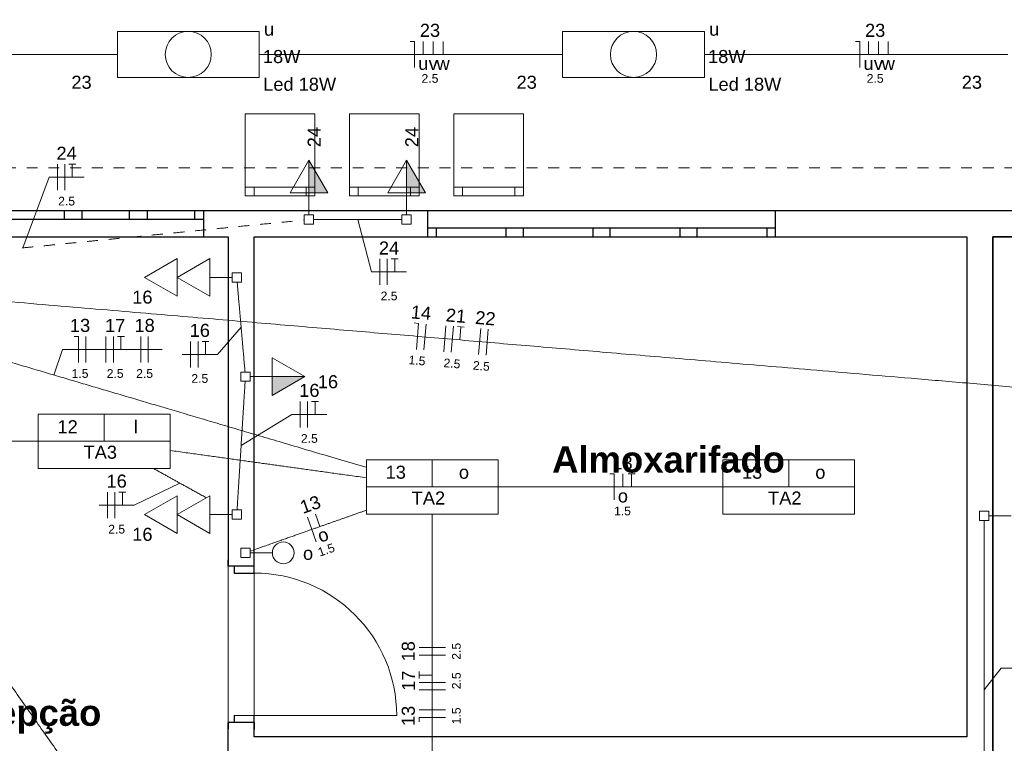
# Model space of a CAD drawing. Header units: millimetres. Extents: x 55082 to 85113, y -5867 to -946.
# Tile 7 of 77: x 56531 to 57098, y -5058 to -4642. Entities that reach past the tile are written whole.
import ezdxf

# ---------------------------------------------------------------- set-up
doc = ezdxf.new("R2010")
doc.units = ezdxf.units.MM
doc.header["$MEASUREMENT"] = 0
doc.linetypes.add('JIS_02_1.2', pattern=[0.25, 0.125, -0.125])
for name, color, linetype, lineweight in [('EL-Condutos', 5, 'Continuous', 20), ('EL-Fios (Fase 1)', 7, 'Continuous', 5), ('EL-Fios (Fase 2)', 7, 'Continuous', 5), ('EL-Fios (Fase 3)', 7, 'Continuous', 5), ('EL-Fios (Neutro)', 7, 'Continuous', 5), ('EL-Fios (Retorno)', 7, 'Continuous', 5), ('EL-Fios (Terra)', 7, 'Continuous', 5), ('EL-Textos fios', 7, 'Continuous', 20), ('FINA', 8, 'Continuous', 5), ('P-SIMBOL', 5, 'Continuous', 20), ('Textos', 7, 'Continuous', 5)]:
    doc.layers.add(name, color=color, linetype=linetype, lineweight=lineweight)
doc.styles.add('Arial', font='arial.ttf')
doc.styles.add('ArialN', font='arialbd.ttf')

msp = doc.modelspace()

# ---------------------------------------------------------------- hatches: boundary and pattern name
at = {"layer": 'P-SIMBOL', "linetype": 'Continuous'}
for points in [[(56697.74, -4741.69), (56697.74, -4722.94), (56708.56, -4741.69)], [(56753.91, -4741.69), (56753.91, -4722.94), (56764.73, -4741.69)], [(56676.68, -4847.47), (56695.43, -4847.47), (56676.68, -4858.29)]]:
    msp.add_hatch(color=256, dxfattribs=at).paths.add_polyline_path(points)

# ---------------------------------------------------------------- linework, layer by layer
for p, q in [((57344.41, -4752.14), (56470.45, -4752.14)), ((56637.1, -4757.14), (56487.1, -4757.14)), ((56557.1, -4757.14), (56557.1, -4752.14)), ((56567.1, -4752.14), (56567.1, -4757.14)), ((56594.6, -4757.14), (56594.6, -4752.14)), ((56604.6, -4752.14), (56604.6, -4757.14)), ((56632.1, -4757.14), (56632.1, -4752.14)), ((56637.1, -4752.14), (56637.1, -4767.14)), ((56637.1, -4752.14), (56637.1, -4767.14)), ((56766.09, -4767.14), (56766.09, -4752.14)), ((56766.09, -4767.14), (56766.09, -4752.14)), ((56966.09, -4767.14), (56966.09, -4752.14)), ((56966.09, -4767.14), (56966.09, -4752.14)), ((56966.09, -4762.14), (56766.09, -4762.14)), ((56771.09, -4767.14), (56771.09, -4762.14)), ((56811.09, -4762.14), (56811.09, -4767.14)), ((56821.09, -4767.14), (56821.09, -4762.14)), ((56861.09, -4762.14), (56861.09, -4767.14)), ((56871.09, -4767.14), (56871.09, -4762.14)), ((56911.09, -4762.14), (56911.09, -4767.14)), ((56921.09, -4767.14), (56921.09, -4762.14)), ((56961.09, -4762.14), (56961.09, -4767.14)), ((56466.5, -4767.14), (56637.1, -4767.14)), ((56666.23, -4960.42), (56666.23, -4767.14)), ((56766.09, -4767.14), (57076.23, -4767.14)), ((57091.23, -4767.14), (57131.23, -4767.14)), ((57091.23, -4887.14), (57091.23, -4767.14)), ((56651.23, -4956.42), (56651.23, -4952.72)), ((56666.23, -4956.42), (56666.23, -4952.72)), ((57091.23, -5071.86), (57091.23, -4951.86)), ((56666.23, -4956.42), (56651.23, -4956.42)), ((56666.23, -4956.42), (56651.23, -4956.42)), ((56654.73, -4956.42), (56654.73, -4960.42)), ((56654.73, -4960.42), (56666.23, -4960.42)), ((56651.23, -5046.42), (56651.23, -5050.12)), ((56666.23, -5046.42), (56651.23, -5046.42)), ((56651.23, -5078.14), (56651.23, -5046.42)), ((56666.23, -5046.42), (56651.23, -5046.42)), ((56654.73, -5042.42), (56654.73, -5046.42)), ((56666.23, -5046.42), (56666.23, -5050.12))]:
    msp.add_line(p, q)
for points in [[(56637.1, -4767.14), (56651.23, -4767.14)], [(56651.23, -4767.14), (56651.23, -4956.42)], [(56666.23, -4767.14), (56766.09, -4767.14)], [(57076.23, -4767.14), (57076.23, -5054.64)], [(57091.23, -4767.14), (57348.41, -4767.14)], [(57091.23, -5512.14), (57091.23, -4767.14)], [(56666.23, -5054.64), (56666.23, -5042.42)], [(57076.23, -5054.64), (56666.23, -5054.64)]]:
    msp.add_lwpolyline(points)
msp.add_lwpolyline([(57091.23, -4767.14), (57091.23, -5512.14), (57461.23, -5512.14), (57461.23, -4767.14)], close=True)
at = {"layer": 'EL-Condutos', "linetype": 'Continuous', "ltscale": 50}
for points in [[(56412.92, -4662.14), (56420.45, -4662.14), (56427.63, -4662.14), (56434.48, -4662.14), (56441.03, -4662.14), (56447.3, -4662.14), (56453.31, -4662.14), (56459.11, -4662.14), (56464.7, -4662.14), (56470.11, -4662.14), (56475.37, -4662.14), (56480.51, -4662.14), (56485.54, -4662.14), (56490.5, -4662.14), (56495.41, -4662.14), (56500.29, -4662.14), (56505.18, -4662.14), (56510.09, -4662.14), (56515.05, -4662.14), (56520.08, -4662.14), (56525.22, -4662.14), (56530.48, -4662.14), (56535.89, -4662.14), (56541.48, -4662.14), (56547.27, -4662.14), (56553.29, -4662.14), (56559.56, -4662.14), (56566.11, -4662.14), (56572.96, -4662.14), (56580.14, -4662.14), (56587.67, -4662.14)], [(56669.01, -4662.14), (56676.54, -4662.14), (56683.71, -4662.14), (56690.56, -4662.14), (56697.11, -4662.14), (56703.38, -4662.14), (56709.4, -4662.14), (56715.19, -4662.14), (56720.78, -4662.14), (56726.19, -4662.14), (56731.45, -4662.14), (56736.59, -4662.14), (56741.62, -4662.14), (56746.58, -4662.14), (56751.49, -4662.14), (56756.38, -4662.14), (56761.26, -4662.14), (56766.17, -4662.14), (56771.13, -4662.14), (56776.17, -4662.14), (56781.3, -4662.14), (56786.56, -4662.14), (56791.98, -4662.14), (56797.57, -4662.14), (56803.36, -4662.14), (56809.38, -4662.14), (56815.65, -4662.14), (56822.19, -4662.14), (56829.04, -4662.14), (56836.22, -4662.14), (56843.75, -4662.14)], [(56925.09, -4662.14), (56932.62, -4662.14), (56939.8, -4662.14), (56946.65, -4662.14), (56953.19, -4662.14), (56959.46, -4662.14), (56965.48, -4662.14), (56971.27, -4662.14), (56976.86, -4662.14), (56982.28, -4662.14), (56987.54, -4662.14), (56992.67, -4662.14), (56997.71, -4662.14), (57002.67, -4662.14), (57007.58, -4662.14), (57012.46, -4662.14), (57017.35, -4662.14), (57022.25, -4662.14), (57027.21, -4662.14), (57032.25, -4662.14), (57037.39, -4662.14), (57042.65, -4662.14), (57048.06, -4662.14), (57053.65, -4662.14), (57059.44, -4662.14), (57065.46, -4662.14), (57071.73, -4662.14), (57078.28, -4662.14), (57085.13, -4662.14), (57092.3, -4662.14), (57099.83, -4662.14)], [(56700.37, -4757.14), (56702.75, -4757.14), (56705, -4757.14), (56707.11, -4757.14), (56709.1, -4757.14), (56710.98, -4757.14), (56712.76, -4757.14), (56714.44, -4757.14), (56716.04, -4757.14), (56717.57, -4757.14), (56719.04, -4757.14), (56720.46, -4757.14), (56721.84, -4757.14), (56723.18, -4757.14), (56724.51, -4757.14), (56725.82, -4757.14), (56727.14, -4757.14), (56728.46, -4757.14), (56729.81, -4757.14), (56731.19, -4757.14), (56732.61, -4757.14), (56734.07, -4757.14), (56735.6, -4757.14), (56737.21, -4757.14), (56738.89, -4757.14), (56740.66, -4757.14), (56742.54, -4757.14), (56744.53, -4757.14), (56746.65, -4757.14), (56748.89, -4757.14), (56751.28, -4757.14)], [(56371.43, -4791.28), (56409.02, -4794.47), (56444.29, -4797.47), (56477.4, -4800.28), (56508.51, -4802.92), (56537.79, -4805.41), (56565.4, -4807.75), (56591.49, -4809.97), (56616.22, -4812.07), (56639.77, -4814.07), (56662.29, -4815.98), (56683.94, -4817.82), (56704.89, -4819.6), (56725.29, -4821.33), (56745.31, -4823.03), (56765.11, -4824.71), (56784.84, -4826.39), (56804.68, -4828.08), (56824.78, -4829.78), (56845.31, -4831.53), (56866.42, -4833.32), (56888.27, -4835.18), (56911.04, -4837.11), (56934.87, -4839.13), (56959.94, -4841.26), (56986.4, -4843.51), (57014.41, -4845.89), (57044.13, -4848.41), (57075.74, -4851.1), (57109.38, -4853.96), (57145.22, -4857)], [(56371.24, -4793.37), (56388.77, -4798.56), (56405.26, -4803.43), (56420.79, -4808.02), (56435.42, -4812.35), (56449.23, -4816.43), (56462.29, -4820.29), (56474.65, -4823.95), (56486.41, -4827.42), (56497.62, -4830.74), (56508.35, -4833.91), (56518.68, -4836.97), (56528.67, -4839.92), (56538.4, -4842.8), (56547.93, -4845.61), (56557.33, -4848.39), (56566.67, -4851.16), (56576.03, -4853.92), (56585.47, -4856.71), (56595.06, -4859.55), (56604.88, -4862.45), (56614.98, -4865.44), (56625.45, -4868.53), (56636.35, -4871.76), (56647.75, -4875.13), (56659.72, -4878.67), (56672.33, -4882.39), (56685.65, -4886.33), (56699.75, -4890.5), (56714.7, -4894.92), (56730.57, -4899.61)], [(56660.99, -4844.79), (56660.78, -4842.37), (56660.58, -4840.08), (56660.39, -4837.94), (56660.21, -4835.92), (56660.05, -4834.01), (56659.89, -4832.2), (56659.74, -4830.49), (56659.6, -4828.87), (56659.46, -4827.31), (56659.33, -4825.82), (56659.2, -4824.38), (56659.08, -4822.98), (56658.96, -4821.61), (56658.84, -4820.26), (56658.73, -4818.93), (56658.61, -4817.59), (56658.49, -4816.24), (56658.37, -4814.88), (56658.25, -4813.48), (56658.12, -4812.04), (56657.99, -4810.54), (56657.85, -4808.99), (56657.71, -4807.36), (56657.56, -4805.65), (56657.4, -4803.85), (56657.24, -4801.94), (56657.06, -4799.92), (56656.87, -4797.77), (56656.67, -4795.49), (56656.46, -4793.06)], [(56874.29, -5519.7), (56849.88, -5485), (56827.01, -5452.49), (56805.57, -5422.02), (56785.47, -5393.45), (56766.58, -5366.6), (56748.81, -5341.33), (56732.03, -5317.49), (56716.15, -5294.91), (56701.05, -5273.45), (56686.62, -5252.94), (56672.76, -5233.23), (56659.35, -5214.17), (56646.29, -5195.61), (56633.46, -5177.38), (56620.76, -5159.33), (56608.08, -5141.3), (56595.31, -5123.15), (56582.34, -5104.71), (56569.06, -5085.84), (56555.36, -5066.37), (56541.14, -5046.15), (56526.28, -5025.02), (56510.67, -5002.84), (56494.21, -4979.44), (56476.79, -4954.67), (56458.29, -4928.38), (56438.61, -4900.41), (56417.64, -4870.6), (56395.27, -4838.8), (56371.39, -4804.86)], [(56656.4, -4924.08), (56656.62, -4920.58), (56656.82, -4917.3), (56657.02, -4914.21), (56657.2, -4911.31), (56657.37, -4908.58), (56657.54, -4906), (56657.69, -4903.56), (56657.84, -4901.24), (56657.98, -4899.02), (56658.11, -4896.9), (56658.24, -4894.85), (56658.36, -4892.87), (56658.49, -4890.93), (56658.61, -4889.02), (56658.73, -4887.13), (56658.84, -4885.23), (56658.96, -4883.33), (56659.09, -4881.39), (56659.21, -4879.4), (56659.34, -4877.36), (56659.47, -4875.23), (56659.61, -4873.02), (56659.76, -4870.7), (56659.91, -4868.26), (56660.08, -4865.68), (56660.25, -4862.94), (56660.43, -4860.04), (56660.63, -4856.96), (56660.83, -4853.67), (56661.05, -4850.18)], [(56475.36, -4884.64), (56477.97, -4884.64), (56480.5, -4884.64), (56482.96, -4884.64), (56485.34, -4884.64), (56487.67, -4884.64), (56489.94, -4884.64), (56492.15, -4884.64), (56494.32, -4884.64), (56496.46, -4884.64), (56498.55, -4884.64), (56500.62, -4884.64), (56502.67, -4884.64), (56504.7, -4884.64), (56506.71, -4884.64), (56508.73, -4884.64), (56510.74, -4884.64), (56512.75, -4884.64), (56514.78, -4884.64), (56516.83, -4884.64), (56518.9, -4884.64), (56521, -4884.64), (56523.13, -4884.64), (56525.3, -4884.64), (56527.51, -4884.64), (56529.78, -4884.64), (56532.11, -4884.64), (56534.5, -4884.64), (56536.95, -4884.64), (56539.48, -4884.64), (56542.09, -4884.64)], [(56617.88, -4889.92), (56622.57, -4890.57), (56627.07, -4891.19), (56631.39, -4891.8), (56635.55, -4892.37), (56639.56, -4892.93), (56643.43, -4893.47), (56647.17, -4893.99), (56650.81, -4894.5), (56654.35, -4894.99), (56657.81, -4895.47), (56661.2, -4895.94), (56664.54, -4896.4), (56667.83, -4896.86), (56671.1, -4897.32), (56674.35, -4897.77), (56677.6, -4898.22), (56680.87, -4898.68), (56684.16, -4899.13), (56687.5, -4899.6), (56690.89, -4900.07), (56694.35, -4900.55), (56697.89, -4901.04), (56701.53, -4901.55), (56705.27, -4902.07), (56709.14, -4902.61), (56713.15, -4903.17), (56717.31, -4903.74), (56721.63, -4904.34), (56726.13, -4904.97), (56730.82, -4905.62)], [(56608.15, -4900.22), (56609.17, -4900.78), (56610.17, -4901.33), (56611.15, -4901.88), (56612.12, -4902.41), (56613.08, -4902.94), (56614.03, -4903.47), (56614.97, -4903.99), (56615.91, -4904.5), (56616.83, -4905.02), (56617.76, -4905.53), (56618.69, -4906.04), (56619.61, -4906.55), (56620.54, -4907.07), (56621.48, -4907.59), (56622.42, -4908.11), (56623.37, -4908.63), (56624.33, -4909.16), (56625.31, -4909.7), (56626.3, -4910.25), (56627.31, -4910.81), (56628.33, -4911.37), (56629.38, -4911.95), (56630.45, -4912.54), (56631.54, -4913.15), (56632.66, -4913.76), (56633.81, -4914.4), (56634.98, -4915.05), (56636.19, -4915.72), (56637.44, -4916.41), (56638.72, -4917.11)], [(56806.57, -4910.89), (56812.02, -4910.89), (56817.23, -4910.89), (56822.23, -4910.89), (56827.02, -4910.89), (56831.63, -4910.89), (56836.07, -4910.89), (56840.36, -4910.89), (56844.51, -4910.89), (56848.55, -4910.89), (56852.48, -4910.89), (56856.33, -4910.89), (56860.11, -4910.89), (56863.85, -4910.89), (56867.54, -4910.89), (56871.23, -4910.89), (56874.91, -4910.89), (56878.6, -4910.89), (56882.34, -4910.89), (56886.12, -4910.89), (56889.97, -4910.89), (56893.9, -4910.89), (56897.94, -4910.89), (56902.09, -4910.89), (56906.38, -4910.89), (56910.82, -4910.89), (56915.43, -4910.89), (56920.22, -4910.89), (56925.22, -4910.89), (56930.43, -4910.89), (56935.88, -4910.89)], [(56663.87, -4947.85), (56667.28, -4946.65), (56670.54, -4945.5), (56673.67, -4944.4), (56676.65, -4943.35), (56679.51, -4942.34), (56682.25, -4941.37), (56684.88, -4940.45), (56687.4, -4939.56), (56689.83, -4938.7), (56692.16, -4937.88), (56694.41, -4937.09), (56696.58, -4936.32), (56698.69, -4935.58), (56700.73, -4934.86), (56702.71, -4934.16), (56704.65, -4933.48), (56706.55, -4932.81), (56708.42, -4932.15), (56710.25, -4931.5), (56712.07, -4930.86), (56713.88, -4930.23), (56715.69, -4929.59), (56717.49, -4928.95), (56719.31, -4928.31), (56721.14, -4927.67), (56723, -4927.01), (56724.89, -4926.34), (56726.82, -4925.66), (56728.8, -4924.97), (56730.83, -4924.25)], [(56768.73, -5164.74), (56768.73, -5153.64), (56768.73, -5143.19), (56768.73, -5133.35), (56768.73, -5124.07), (56768.73, -5115.31), (56768.73, -5107.01), (56768.73, -5099.12), (56768.73, -5091.62), (56768.73, -5084.43), (56768.73, -5077.53), (56768.73, -5070.86), (56768.73, -5064.38), (56768.73, -5058.04), (56768.73, -5051.79), (56768.73, -5045.58), (56768.73, -5039.38), (56768.73, -5033.13), (56768.73, -5026.79), (56768.73, -5020.3), (56768.73, -5013.63), (56768.73, -5006.73), (56768.73, -4999.55), (56768.73, -4992.04), (56768.73, -4984.16), (56768.73, -4975.86), (56768.73, -4967.09), (56768.73, -4957.81), (56768.73, -4947.97), (56768.73, -4937.53), (56768.73, -4926.43)], [(57086.23, -4930.13), (57086.23, -4939.48), (57086.23, -4948.23), (57086.23, -4956.43), (57086.23, -4964.13), (57086.23, -4971.36), (57086.23, -4978.17), (57086.23, -4984.61), (57086.23, -4990.71), (57086.23, -4996.51), (57086.23, -5002.06), (57086.23, -5007.4), (57086.23, -5012.57), (57086.23, -5017.61), (57086.23, -5022.57), (57086.23, -5027.49), (57086.23, -5032.41), (57086.23, -5037.37), (57086.23, -5042.41), (57086.23, -5047.58), (57086.23, -5052.92), (57086.23, -5058.47), (57086.23, -5064.28), (57086.23, -5070.37), (57086.23, -5076.81), (57086.23, -5083.62), (57086.23, -5090.85), (57086.23, -5098.55), (57086.23, -5106.76), (57086.23, -5115.51), (57086.23, -5124.85)]]:
    msp.add_spline(points, degree=3, dxfattribs=at)
at = {"layer": 'EL-Condutos', "linetype": 'JIS_02_1.2', "ltscale": 50}
for points in [[(56310.41, -4727.37), (56415.65, -4727.37), (56514.17, -4727.37), (56606.46, -4727.37), (56693, -4727.37), (56774.26, -4727.37), (56850.72, -4727.37), (56922.87, -4727.37), (56991.18, -4727.37), (57056.13, -4727.37), (57118.21, -4727.37), (57177.88, -4727.37), (57235.64, -4727.37), (57291.97, -4727.37), (57347.33, -4727.37), (57402.21, -4727.37), (57457.09, -4727.37), (57512.45, -4727.37), (57568.78, -4727.37), (57626.54, -4727.37), (57686.21, -4727.37), (57748.29, -4727.37), (57813.24, -4727.37), (57881.55, -4727.37), (57953.7, -4727.37), (58030.16, -4727.37), (58111.42, -4727.37), (58197.96, -4727.37), (58290.25, -4727.37), (58388.77, -4727.37), (58494.01, -4727.37)], [(56371.12, -4789.43), (56386.38, -4787.92), (56400.69, -4786.51), (56414.11, -4785.18), (56426.72, -4783.94), (56438.58, -4782.76), (56449.76, -4781.66), (56460.34, -4780.61), (56470.37, -4779.62), (56479.94, -4778.68), (56489.11, -4777.77), (56497.94, -4776.9), (56506.52, -4776.05), (56514.9, -4775.22), (56523.17, -4774.4), (56531.37, -4773.59), (56539.6, -4772.78), (56547.91, -4771.96), (56556.37, -4771.12), (56565.06, -4770.26), (56574.04, -4769.37), (56583.38, -4768.45), (56593.16, -4767.48), (56603.43, -4766.47), (56614.28, -4765.39), (56625.77, -4764.26), (56637.96, -4763.05), (56650.94, -4761.77), (56664.76, -4760.4), (56679.5, -4758.95), (56695.22, -4757.39)]]:
    msp.add_spline(points, degree=3, dxfattribs=at)
at = {"layer": 'EL-Fios (Fase 1)'}
for p, q in [((56553.06, -4740.21), (56553.06, -4725.21)), ((56738.55, -4794.72), (56738.55, -4779.72)), ((56775.32, -4833.11), (56776.59, -4818.16)), ((56795.34, -4834.81), (56796.61, -4819.86)), ((56569.47, -4839.33), (56569.47, -4824.33)), ((56601.08, -4839.33), (56601.08, -4824.33)), ((56629.69, -4842.19), (56629.69, -4827.19)), ((56692.7, -4876.68), (56692.7, -4861.68)), ((56581.87, -4928.85), (56581.87, -4913.85)), ((56701.88, -4942.41), (56696.89, -4928.26)), ((56776.23, -5007.55), (56761.23, -5007.55)), ((56776.23, -5039.15), (56761.23, -5039.15))]:
    msp.add_line(p, q, dxfattribs=at)
at = {"layer": 'EL-Fios (Fase 2)'}
for p, q in [((56557.35, -4740.21), (56557.35, -4725.21)), ((56742.83, -4794.72), (56742.83, -4779.72)), ((56763.84, -4832.13), (56765.11, -4817.19)), ((56580.99, -4839.33), (56580.99, -4824.33)), ((56605.36, -4839.33), (56605.36, -4824.33)), ((56799.61, -4835.17), (56800.88, -4820.23)), ((56633.97, -4842.19), (56633.97, -4827.19)), ((56696.99, -4876.68), (56696.99, -4861.68)), ((56586.15, -4928.85), (56586.15, -4913.85)), ((56776.23, -5003.26), (56761.23, -5003.26)), ((56776.23, -5027.64), (56761.23, -5027.64))]:
    msp.add_line(p, q, dxfattribs=at)
at = {"layer": 'EL-Fios (Fase 3)'}
for p, q in [((56779.59, -4833.47), (56780.86, -4818.53)), ((56585.27, -4839.33), (56585.27, -4824.33)), ((56776.23, -5023.35), (56761.23, -5023.35))]:
    msp.add_line(p, q, dxfattribs=at)
at = {"layer": 'EL-Fios (Neutro)'}
for p, q in [((56756.02, -4654.64), (56758.52, -4654.64)), ((56758.52, -4669.64), (56758.52, -4654.64)), ((57012.1, -4654.64), (57014.6, -4654.64)), ((57014.6, -4669.64), (57014.6, -4654.64)), ((56758.35, -4816.61), (56760.84, -4816.83)), ((56759.57, -4831.77), (56760.84, -4816.83)), ((56562.68, -4824.33), (56565.18, -4824.33)), ((56565.18, -4839.33), (56565.18, -4824.33)), ((56870.87, -4903.39), (56873.37, -4903.39)), ((56873.37, -4918.39), (56873.37, -4903.39)), ((56776.23, -5043.44), (56761.23, -5043.44)), ((56761.23, -5045.94), (56761.23, -5043.44))]:
    msp.add_line(p, q, dxfattribs=at)
at = {"layer": 'EL-Fios (Retorno)'}
for p, q in [((56763.52, -4662.14), (56763.52, -4654.64)), ((56769.23, -4662.14), (56769.23, -4654.64)), ((56774.95, -4662.14), (56774.95, -4654.64)), ((57019.6, -4662.14), (57019.6, -4654.64)), ((57025.32, -4662.14), (57025.32, -4654.64)), ((57031.03, -4662.14), (57031.03, -4654.64)), ((56878.37, -4910.89), (56878.37, -4903.39)), ((56704.1, -4933.67), (56701.61, -4926.6))]:
    msp.add_line(p, q, dxfattribs=at)
at = {"layer": 'EL-Fios (Terra)'}
for points in [[(56561.63, -4732.71), (56561.63, -4725.21), (56559.63, -4725.21), (56563.63, -4725.21)], [(56747.12, -4787.22), (56747.12, -4779.72), (56745.12, -4779.72), (56749.12, -4779.72)], [(56784.49, -4826.36), (56785.13, -4818.89), (56783.14, -4818.72), (56787.12, -4819.06)], [(56589.56, -4831.83), (56589.56, -4824.33), (56587.56, -4824.33), (56591.56, -4824.33)], [(56638.26, -4834.69), (56638.26, -4827.19), (56636.26, -4827.19), (56640.26, -4827.19)], [(56701.28, -4869.18), (56701.28, -4861.68), (56699.28, -4861.68), (56703.28, -4861.68)], [(56883.37, -4910.89), (56883.37, -4903.39), (56881.37, -4903.39), (56885.37, -4903.39)], [(56590.44, -4921.35), (56590.44, -4913.85), (56588.44, -4913.85), (56592.44, -4913.85)], [(56768.73, -5019.06), (56761.23, -5019.06), (56761.23, -5021.06), (56761.23, -5017.06)]]:
    msp.add_lwpolyline(points, dxfattribs=at)
at = {"layer": 'EL-Textos fios'}
for p, q in [((56533.13, -4773.42), (56548.24, -4732.71)), ((56548.24, -4732.71), (56568.46, -4732.71)), ((56725.82, -4757.14), (56733.72, -4787.22)), ((56733.72, -4787.22), (56753.94, -4787.22)), ((56658.73, -4818.93), (56645.09, -4834.69)), ((56551.01, -4846.53), (56555.96, -4831.83)), ((56555.96, -4831.83), (56613.33, -4831.83)), ((56624.86, -4834.69), (56645.09, -4834.69)), ((56658.73, -4887.13), (56687.88, -4869.18)), ((56687.88, -4869.18), (56708.1, -4869.18)), ((56623.43, -4908.67), (56597.27, -4921.35)), ((56577.04, -4921.35), (56597.27, -4921.35)), ((57086.23, -5027.49), (57095.96, -5015.07)), ((57095.96, -5015.07), (57116.19, -5015.07))]:
    msp.add_line(p, q, dxfattribs=at)
at = {"layer": 'FINA'}
for p, q in [((56701.16, -4696.41), (56661.16, -4696.41)), ((56661.16, -4696.41), (56661.16, -4743.41)), ((56701.16, -4743.41), (56701.16, -4696.41)), ((56761.16, -4696.41), (56721.16, -4696.41)), ((56721.16, -4696.41), (56721.16, -4743.41)), ((56761.16, -4743.41), (56761.16, -4696.41)), ((56821.16, -4696.41), (56781.16, -4696.41)), ((56781.16, -4696.41), (56781.16, -4743.41)), ((56821.16, -4743.41), (56821.16, -4696.41)), ((56701.16, -4738.41), (56661.16, -4738.41)), ((56666.16, -4738.41), (56666.16, -4743.41)), ((56696.16, -4738.41), (56696.16, -4743.41)), ((56761.16, -4738.41), (56721.16, -4738.41)), ((56726.16, -4738.41), (56726.16, -4743.41)), ((56756.16, -4738.41), (56756.16, -4743.41)), ((56821.16, -4738.41), (56781.16, -4738.41)), ((56786.16, -4738.41), (56786.16, -4743.41)), ((56816.16, -4738.41), (56816.16, -4743.41)), ((56661.16, -4743.41), (56701.16, -4743.41)), ((56721.16, -4743.41), (56761.16, -4743.41)), ((56781.16, -4743.41), (56821.16, -4743.41)), ((56748.23, -5042.42), (56654.73, -5042.42))]:
    msp.add_line(p, q, dxfattribs=at)
for points in [[(56366.23, -4767.14), (56366.23, -5237.14), (56651.23, -5237.14), (56651.23, -4767.14)], [(56666.23, -4767.14), (56666.23, -5054.64), (57076.23, -5054.64), (57076.23, -4767.14)]]:
    msp.add_lwpolyline(points, close=True, dxfattribs=at)
msp.add_arc((56666.23, -5042.42), 82, 0, 90, dxfattribs=at)
at = {"layer": 'P-SIMBOL'}
for p, q in [((56587.54, -4648.89), (56669.14, -4648.89)), ((56587.54, -4648.89), (56587.54, -4675.39)), ((56669.14, -4648.89), (56669.14, -4675.39)), ((56843.62, -4648.89), (56925.22, -4648.89)), ((56843.62, -4648.89), (56843.62, -4675.39)), ((56925.22, -4648.89), (56925.22, -4675.39)), ((56587.54, -4675.39), (56669.14, -4675.39)), ((56843.62, -4675.39), (56925.22, -4675.39)), ((56686.91, -4741.69), (56697.74, -4722.94)), ((56697.74, -4722.94), (56697.74, -4741.69)), ((56697.74, -4722.94), (56708.56, -4741.69)), ((56743.08, -4741.69), (56753.91, -4722.94)), ((56753.91, -4722.94), (56753.91, -4741.69)), ((56753.91, -4722.94), (56764.73, -4741.69)), ((56708.56, -4741.69), (56686.91, -4741.69)), ((56697.74, -4741.69), (56697.74, -4754.49)), ((56764.73, -4741.69), (56743.08, -4741.69)), ((56753.91, -4741.69), (56753.91, -4754.49)), ((56695.08, -4754.49), (56700.39, -4754.49)), ((56695.08, -4759.8), (56695.08, -4754.49)), ((56700.39, -4754.49), (56700.39, -4759.8)), ((56751.26, -4754.49), (56756.56, -4754.49)), ((56751.26, -4759.8), (56751.26, -4754.49)), ((56756.56, -4754.49), (56756.56, -4759.8)), ((56700.39, -4759.8), (56695.08, -4759.8)), ((56756.56, -4759.8), (56751.26, -4759.8)), ((56603.24, -4790.38), (56621.99, -4779.56)), ((56621.99, -4779.56), (56621.99, -4801.21)), ((56622.02, -4790.39), (56640.77, -4779.56)), ((56640.77, -4779.56), (56640.77, -4801.21)), ((56621.99, -4801.21), (56603.24, -4790.38)), ((56640.77, -4801.21), (56622.02, -4790.39)), ((56640.77, -4790.39), (56653.57, -4790.39)), ((56653.57, -4793.04), (56653.57, -4787.74)), ((56653.57, -4787.74), (56658.88, -4787.74)), ((56658.88, -4787.74), (56658.88, -4793.04)), ((56658.88, -4793.04), (56653.57, -4793.04)), ((56676.68, -4836.64), (56695.43, -4847.47)), ((56676.68, -4858.29), (56676.68, -4836.64)), ((56658.57, -4850.12), (56658.57, -4844.81)), ((56658.57, -4844.81), (56663.88, -4844.81)), ((56663.88, -4844.81), (56663.88, -4850.12)), ((56676.68, -4847.47), (56663.88, -4847.47)), ((56695.43, -4847.47), (56676.68, -4847.47)), ((56695.43, -4847.47), (56676.68, -4858.29)), ((56663.88, -4850.12), (56658.57, -4850.12)), ((56542.05, -4869.08), (56542.05, -4900.21)), ((56542.05, -4869.08), (56617.9, -4869.08)), ((56579.98, -4884.64), (56579.98, -4869.08)), ((56617.9, -4869.08), (56617.9, -4900.21)), ((56542.05, -4884.64), (56617.9, -4884.64)), ((56730.8, -4895.33), (56730.8, -4926.46)), ((56730.8, -4895.33), (56806.65, -4895.33)), ((56768.73, -4910.89), (56768.73, -4895.33)), ((56806.65, -4895.33), (56806.65, -4926.46)), ((56935.8, -4895.33), (56935.8, -4926.46)), ((56935.8, -4895.33), (57011.65, -4895.33)), ((56973.73, -4910.89), (56973.73, -4895.33)), ((57011.65, -4895.33), (57011.65, -4926.46)), ((56542.05, -4900.21), (56617.9, -4900.21)), ((56603.24, -4926.78), (56621.99, -4915.96)), ((56621.99, -4915.96), (56621.99, -4937.61)), ((56622.02, -4926.79), (56640.77, -4915.97)), ((56640.77, -4915.97), (56640.77, -4937.62)), ((56730.8, -4910.89), (56806.65, -4910.89)), ((56935.8, -4910.89), (57011.65, -4910.89)), ((56621.99, -4937.61), (56603.24, -4926.78)), ((56640.77, -4937.62), (56622.02, -4926.79)), ((56640.77, -4926.79), (56653.57, -4926.79)), ((56653.57, -4929.44), (56653.57, -4924.14)), ((56653.57, -4924.14), (56658.88, -4924.14)), ((56658.88, -4924.14), (56658.88, -4929.44)), ((56730.8, -4926.46), (56806.65, -4926.46)), ((56935.8, -4926.46), (57011.65, -4926.46)), ((57083.57, -4924.84), (57088.88, -4924.84)), ((57083.57, -4930.14), (57083.57, -4924.84)), ((57088.88, -4924.84), (57088.88, -4930.14)), ((57101.68, -4927.49), (57088.88, -4927.49)), ((56658.88, -4929.44), (56653.57, -4929.44)), ((57088.88, -4930.14), (57083.57, -4930.14)), ((56658.57, -4951.44), (56658.57, -4946.13)), ((56658.57, -4946.13), (56663.88, -4946.13)), ((56663.88, -4946.13), (56663.88, -4951.44)), ((56676.73, -4948.79), (56663.88, -4948.79)), ((56663.88, -4951.44), (56658.57, -4951.44))]:
    msp.add_line(p, q, dxfattribs=at)
for centre, radius in [((56628.34, -4662.14), 13.25), ((56884.42, -4662.14), 13.25), ((56682.98, -4948.79), 6.25)]:
    msp.add_circle(centre, radius, dxfattribs=at)

# ---------------------------------------------------------------- texts
at = {"layer": 'EL-Textos fios', "attachment_point": 8, "line_spacing_factor": 0.6, "style": 'Arial'}
for s, insert, char_height, width, rotation in [('23', (56767.38, -4652.17), 7.5, 23.3003, 0.0008), ('23', (57023.46, -4652.17), 7.5, 23.3003, 0.0008), ('u', (56763.52, -4671.14), 7.5, 11.6502, 0.0008), ('v', (56769.23, -4671.14), 7.5, 10.484, 0.0008), ('w', (56774.95, -4671.14), 7.5, 15.1372, 0.0008), ('u', (57019.6, -4671.14), 7.5, 11.6502, 0.0008), ('v', (57025.32, -4671.14), 7.5, 10.484, 0.0008), ('w', (57031.03, -4671.14), 7.5, 15.1372, 0.0008), ('2.5', (56767.38, -4678.54), 5, 19.4131, 0.0008), ('2.5', (57023.46, -4678.54), 5, 19.4131, 0.0008), ('14', (56761.94, -4814.43), 7.5, 23.3003, 355.1479), ('21', (56782.06, -4816.14), 7.5, 23.3003, 355.1479), ('22', (56798.95, -4817.58), 7.5, 23.3003, 355.1479), ('1.5', (56759.71, -4840.72), 5, 19.4131, 355.1479), ('2.5', (56779.83, -4842.42), 5, 19.4131, 355.1479), ('2.5', (56796.72, -4843.86), 5, 19.4131, 355.1479), ('13', (56878.12, -4900.92), 7.5, 23.3003, 0.0008), ('13', (56699.8, -4924.61), 7.5, 23.3003, 19.4175), ('o', (56878.37, -4919.89), 7.5, 11.6502, 0.0008), ('1.5', (56878.12, -4927.29), 5, 19.4131, 0.0008), ('o', (56707.09, -4942.16), 7.5, 11.6502, 19.4175), ('1.5', (56708.57, -4949.49), 5, 19.4131, 19.4175), ('18', (56758.75, -5005.4), 7.5, 23.3003, 90.0002), ('2.5', (56785.13, -5005.4), 5, 19.4131, 90.0002), ('17', (56758.75, -5022.35), 7.5, 23.3003, 90.0002), ('2.5', (56785.13, -5022.35), 5, 19.4131, 90.0002), ('13', (56758.75, -5042.55), 7.5, 23.3003, 90.0002), ('1.5', (56785.13, -5042.55), 5, 19.4131, 90.0002)]:
    msp.add_mtext(s, dxfattribs=dict(at, insert=insert, char_height=char_height, width=width, rotation=rotation))
for s, insert, char_height, width in [('24', (56558.35, -4722.73), 7.5, 23.3003), ('2.5', (56558.35, -4749.11), 5, 19.4131), ('24', (56743.83, -4777.25), 7.5, 23.3003), ('2.5', (56743.83, -4803.62), 5, 19.4131), ('13', (56566.08, -4821.85), 7.5, 23.3003), ('17', (56586.27, -4821.85), 7.5, 23.3003), ('18', (56603.22, -4821.85), 7.5, 23.3003), ('16', (56634.97, -4824.71), 7.5, 23.3003), ('1.5', (56566.08, -4848.23), 5, 19.4131), ('2.5', (56586.27, -4848.23), 5, 19.4131), ('2.5', (56603.22, -4848.23), 5, 19.4131), ('2.5', (56634.97, -4851.09), 5, 19.4131), ('16', (56697.99, -4859.21), 7.5, 23.3003), ('2.5', (56697.99, -4885.58), 5, 19.4131), ('16', (56587.15, -4911.38), 7.5, 23.3003), ('2.5', (56587.15, -4937.75), 5, 19.4131)]:
    msp.add_mtext(s, dxfattribs=dict(at, insert=insert, char_height=char_height, width=width))
at = {"layer": 'FINA', "char_height": 15, "attachment_point": 1, "style": 'ArialN'}
for s, insert, width in [('Almoxarifado', (56837.67, -4887.61), 267.8049), ('Recepção', (56479.34, -5033.28), 197.9954)]:
    msp.add_mtext(s, dxfattribs=dict(at, insert=insert, width=width))
at = {"layer": 'Textos', "char_height": 7.5, "line_spacing_factor": 0.6, "style": 'Arial'}
for s, insert, width, attachment_point in [('u', (56671.88, -4651.51), 11.6502, 7), ('u', (56927.96, -4651.51), 11.6502, 7), ('18W', (56671.27, -4667.23), 43.0793, 7), ('18W', (56927.35, -4667.23), 43.0793, 7), ('23', (56561.11, -4682.01), 23.3003, 7), ('Led 18W', (56671.46, -4683.17), 83.8491, 7), ('23', (56817.19, -4682.01), 23.3003, 7), ('Led 18W', (56927.54, -4683.17), 83.8491, 7), ('23', (57073.28, -4682.01), 23.3003, 7), ('16', (56601.94, -4805.59), 23.3003, 8), ('16', (56708.68, -4854.24), 23.3003, 8), ('12', (56558.93, -4880.02), 23.3003, 8), ('l', (56598.18, -4880.02), 4.6532, 8), ('TA3', (56577.73, -4894.77), 38.4375, 8), ('13', (56747.68, -4906.27), 23.3003, 8), ('o', (56786.93, -4906.27), 11.6502, 8), ('13', (56952.68, -4906.27), 23.3003, 8), ('o', (56991.93, -4906.27), 11.6502, 8), ('TA2', (56766.48, -4921.02), 38.4375, 8), ('TA2', (56971.48, -4921.02), 38.4375, 8), ('16', (56601.94, -4941.99), 23.3003, 8), ('o', (56694.33, -4952.91), 11.6502, 7)]:
    msp.add_mtext(s, dxfattribs=dict(at, insert=insert, width=width, attachment_point=attachment_point))
at = {"layer": 'Textos', "char_height": 7.5, "width": 23.3003, "attachment_point": 8, "rotation": 90.0002, "line_spacing_factor": 0.6, "style": 'Arial'}
for insert in [(56704.51, -4709.69), (56760.68, -4709.69)]:
    msp.add_mtext('24', dxfattribs=dict(at, insert=insert))

doc.saveas('drawing.dxf')
